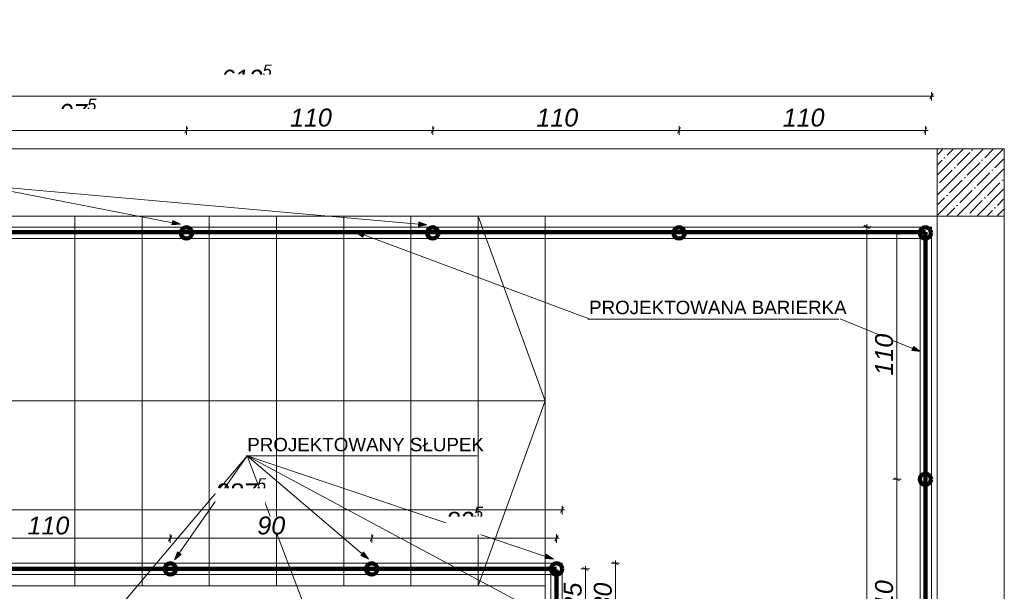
# Model space of a CAD drawing. Header units: centimetres. Extents: x 8226 to 9893, y -1051 to 949.
# Tile 13 of 18: x 8502 to 8942, y 276 to 531. Entities that reach past the tile are written whole.
import ezdxf

# ---------------------------------------------------------------- set-up
doc = ezdxf.new("R2010")
doc.units = ezdxf.units.CM
doc.header["$LTSCALE"] = 0.1
doc.header["$MEASUREMENT"] = 0
doc.linetypes.add('Wipeout_Contour', pattern=[1000, 0, -1000])
for name, color, linetype in [('3_linii 2D .K_IR', 7, 'Continuous'), ('3_opisy.K_IR', 7, 'Continuous'), ('3_wypełnienia.K_IR', 7, 'Continuous'), ('5_wymiary.K_IR', 7, 'Continuous')]:
    doc.layers.add(name, color=color, linetype=linetype)
doc.styles.add('GENERATED_STYLE_1', font='txt')
doc.styles.add('GENERATED_STYLE_2', font='txt')
doc.dimstyles.new('GENERATED_STYLE__1', dxfattribs={"dimtxt": 8, "dimasz": 1.835749, "dimexe": 0.18, "dimexo": 2, "dimgap": 0.09, "dimtad": 1, "dimtih": 1, "dimtoh": 1, "dimdec": 0, "dimzin": 0, "dimdsep": 46, "dimtxsty": 'GENERATED_STYLE_1', "dimblk": 'ARROWHEAD_2', "dimblk1": 'ARROWHEAD_2', "dimblk2": 'ARROWHEAD_2', "dimcen": 0.09, "dimclrd": 7, "dimclre": 7, "dimclrt": 7, "dimadec": 1, "dimazin": 0, "dimtfac": 1, "dimtdec": 4, "dimtmove": 0, "dimatfit": 3, "dimfxl": 1, "dimtolj": 1, "dimtzin": 0, "dimarcsym": 0})
doc.dimstyles.new('GENERATED_STYLE__2', dxfattribs={"dimtxt": 8, "dimasz": 1.835749, "dimexe": 0.18, "dimexo": 2, "dimgap": 0.09, "dimtad": 1, "dimdec": 0, "dimzin": 0, "dimdsep": 46, "dimtxsty": 'GENERATED_STYLE_1', "dimblk": 'ARROWHEAD_2', "dimblk1": 'ARROWHEAD_2', "dimblk2": 'ARROWHEAD_2', "dimcen": 0.09, "dimclrd": 7, "dimclre": 7, "dimclrt": 7, "dimadec": 1, "dimazin": 0, "dimtfac": 1, "dimtdec": 4, "dimtmove": 0, "dimatfit": 3, "dimfxl": 1, "dimtolj": 1, "dimtzin": 0, "dimarcsym": 0})

# ---------------------------------------------------------------- blocks, each defined once
blk = doc.blocks.new('Linia_23_2', base_point=(8756.38, 397.33))
at = {"layer": '3_linii 2D .K_IR', "linetype": 'Continuous', "lineweight": 0, "true_color": 0x000000}
blk.add_hatch(color=18, dxfattribs=at).paths.add_polyline_path([(8652.24, 436.05), (8655.39, 433.81), (8656.09, 435.68)])
at = {"layer": '3_linii 2D .K_IR', "color": 7, "linetype": 'Continuous', "lineweight": 0}
for p, q in [((8652.24, 436.05), (8656.09, 435.68)), ((8652.24, 436.05), (8655.39, 433.81)), ((8656.09, 435.68), (8655.39, 433.81)), ((8756.38, 397.33), (8655.74, 434.75))]:
    blk.add_line(p, q, dxfattribs=at)
blk = doc.blocks.new('Linia_24_2', base_point=(8868.45, 397.33))
at = {"layer": '3_linii 2D .K_IR', "linetype": 'Continuous', "lineweight": 0, "true_color": 0x000000}
blk.add_hatch(color=18, dxfattribs=at).paths.add_polyline_path([(8904.3, 382.64), (8901.23, 384.98), (8900.47, 383.13)])
at = {"layer": '3_linii 2D .K_IR', "color": 7, "linetype": 'Continuous', "lineweight": 0}
for p, q in [((8868.45, 397.33), (8900.85, 384.05)), ((8900.47, 383.13), (8901.23, 384.98)), ((8904.3, 382.64), (8900.47, 383.13)), ((8904.3, 382.64), (8901.23, 384.98))]:
    blk.add_line(p, q, dxfattribs=at)
blk = doc.blocks.new('Linia_25_2', base_point=(8483.63, 456.99))
at = {"layer": '3_linii 2D .K_IR', "linetype": 'Continuous', "lineweight": 0, "true_color": 0x000000}
blk.add_hatch(color=18, dxfattribs=at).paths.add_polyline_path([(8573.98, 439.48), (8570.51, 441.17), (8570.13, 439.2)])
at = {"layer": '3_linii 2D .K_IR', "color": 7, "linetype": 'Continuous', "lineweight": 0}
for p, q in [((8483.63, 456.99), (8570.32, 440.19)), ((8570.13, 439.2), (8570.51, 441.17)), ((8573.98, 439.48), (8570.51, 441.17)), ((8573.98, 439.48), (8570.13, 439.2))]:
    blk.add_line(p, q, dxfattribs=at)
blk = doc.blocks.new('Linia_29_2', base_point=(8483.63, 456.99))
at = {"layer": '3_linii 2D .K_IR', "linetype": 'Continuous', "lineweight": 0, "true_color": 0x000000}
blk.add_hatch(color=18, dxfattribs=at).paths.add_polyline_path([(8683.95, 439.22), (8680.32, 440.55), (8680.14, 438.56)])
at = {"layer": '3_linii 2D .K_IR', "color": 7, "linetype": 'Continuous', "lineweight": 0}
for p, q in [((8483.63, 456.99), (8680.23, 439.55)), ((8680.14, 438.56), (8680.32, 440.55)), ((8683.95, 439.22), (8680.32, 440.55)), ((8683.95, 439.22), (8680.14, 438.56))]:
    blk.add_line(p, q, dxfattribs=at)
blk = doc.blocks.new('Linia_44_2', base_point=(8603.73, 336.11))
at = {"layer": '3_linii 2D .K_IR', "linetype": 'Continuous', "lineweight": 0, "true_color": 0x000000}
blk.add_hatch(color=18, dxfattribs=at).paths.add_polyline_path([(8571.26, 289.65), (8574.22, 292.13), (8572.58, 293.28)])
at = {"layer": '3_linii 2D .K_IR', "color": 7, "linetype": 'Continuous', "lineweight": 0}
for p, q in [((8603.73, 336.11), (8573.4, 292.7)), ((8571.26, 289.65), (8572.58, 293.28)), ((8571.26, 289.65), (8574.22, 292.13)), ((8572.58, 293.28), (8574.22, 292.13))]:
    blk.add_line(p, q, dxfattribs=at)
blk = doc.blocks.new('Linia_45_2', base_point=(8603.73, 336.11))
at = {"layer": '3_linii 2D .K_IR', "linetype": 'Continuous', "lineweight": 0, "true_color": 0x000000}
blk.add_hatch(color=18, dxfattribs=at).paths.add_polyline_path([(8543.26, 264.56), (8546.44, 266.77), (8544.91, 268.06)])
at = {"layer": '3_linii 2D .K_IR', "color": 7, "linetype": 'Continuous', "lineweight": 0}
for p, q in [((8603.73, 336.11), (8545.67, 267.41)), ((8543.26, 264.56), (8544.91, 268.06)), ((8543.26, 264.56), (8546.44, 266.77)), ((8544.91, 268.06), (8546.44, 266.77))]:
    blk.add_line(p, q, dxfattribs=at)
blk = doc.blocks.new('Linia_46_2', base_point=(8603.73, 336.11))
at = {"layer": '3_linii 2D .K_IR', "linetype": 'Continuous', "lineweight": 0, "true_color": 0x000000}
blk.add_hatch(color=18, dxfattribs=at).paths.add_polyline_path([(8630.79, 265.09), (8630.4, 268.94), (8628.53, 268.23)])
at = {"layer": '3_linii 2D .K_IR', "color": 7, "linetype": 'Continuous', "lineweight": 0}
for p, q in [((8603.73, 336.11), (8629.47, 268.58)), ((8628.53, 268.23), (8630.4, 268.94)), ((8630.79, 265.09), (8628.53, 268.23)), ((8630.79, 265.09), (8630.4, 268.94))]:
    blk.add_line(p, q, dxfattribs=at)
blk = doc.blocks.new('Linia_47_2', base_point=(8603.73, 336.11))
at = {"layer": '3_linii 2D .K_IR', "linetype": 'Continuous', "lineweight": 0, "true_color": 0x000000}
blk.add_hatch(color=18, dxfattribs=at).paths.add_polyline_path([(8657.91, 289.96), (8655.71, 293.14), (8654.42, 291.62)])
at = {"layer": '3_linii 2D .K_IR', "color": 7, "linetype": 'Continuous', "lineweight": 0}
for p, q in [((8603.73, 336.11), (8655.07, 292.38)), ((8654.42, 291.62), (8655.71, 293.14)), ((8657.91, 289.96), (8654.42, 291.62)), ((8657.91, 289.96), (8655.71, 293.14))]:
    blk.add_line(p, q, dxfattribs=at)
blk = doc.blocks.new('Linia_48_2', base_point=(8603.73, 336.11))
at = {"layer": '3_linii 2D .K_IR', "linetype": 'Continuous', "lineweight": 0, "true_color": 0x000000}
blk.add_hatch(color=18, dxfattribs=at).paths.add_polyline_path([(8740.45, 290.06), (8737.24, 292.2), (8736.6, 290.3)])
at = {"layer": '3_linii 2D .K_IR', "color": 7, "linetype": 'Continuous', "lineweight": 0}
for p, q in [((8603.73, 336.11), (8736.92, 291.25)), ((8736.6, 290.3), (8737.24, 292.2)), ((8740.45, 290.06), (8736.6, 290.3)), ((8740.45, 290.06), (8737.24, 292.2))]:
    blk.add_line(p, q, dxfattribs=at)
blk = doc.blocks.new('Linia_49_2', base_point=(8603.73, 336.11))
at = {"layer": '3_linii 2D .K_IR', "linetype": 'Continuous', "lineweight": 0, "true_color": 0x000000}
blk.add_hatch(color=18, dxfattribs=at).paths.add_polyline_path([(8738.69, 263.74), (8735.88, 266.39), (8734.93, 264.62)])
at = {"layer": '3_linii 2D .K_IR', "color": 7, "linetype": 'Continuous', "lineweight": 0}
for p, q in [((8603.73, 336.11), (8735.4, 265.5)), ((8734.93, 264.62), (8735.88, 266.39)), ((8738.69, 263.74), (8734.93, 264.62)), ((8738.69, 263.74), (8735.88, 266.39))]:
    blk.add_line(p, q, dxfattribs=at)
blk = doc.blocks.new('*D131')
at = {"layer": '5_wymiary.K_IR', "color": 7, "linetype": 'Continuous', "lineweight": 0}
for p, q in [((8479.91, 482.64), (8478.51, 480.22)), ((8479.21, 479.43), (8479.21, 483.24)), ((8479.21, 481.43), (8576.58, 481.43)), ((8577.28, 482.64), (8575.89, 480.22)), ((8576.58, 479.43), (8576.58, 483.24))]:
    blk.add_line(p, q, dxfattribs=at)
at = {"layer": '5_wymiary.K_IR', "color": 7, "lineweight": 0, "insert": (8519.82, 482.9), "char_height": 8, "attachment_point": 7, "style": 'GENERATED_STYLE_1'}
blk.add_mtext('\\A1;{\\pql;\\fArial|b0|i1|c238|p38;97\\fArial|b0|i1|c238|p38;\\A1{\\H.66x;\\S5^  ;}}', dxfattribs=at)
at = {"color": 254, "linetype": 'Wipeout_Contour', "lineweight": 0, "ltscale": 34167.173369}
blk.add_wipeout([(8519.82, 483.03), (8535.97, 483.03), (8535.97, 491.03), (8519.82, 491.03)], dxfattribs=at).dxf.layer = '5_wymiary.K_IR'
blk = doc.blocks.new('ARROWHEAD_2')
at = {"color": 0, "linetype": 'Continuous', "lineweight": 0}
for p, q in [((0, 0), (-1, 0)), ((-0.38, -0.66), (0.38, 0.66))]:
    blk.add_line(p, q, dxfattribs=at)
blk = doc.blocks.new('*D132')
at = {"layer": '5_wymiary.K_IR', "color": 7, "linetype": 'Continuous', "lineweight": 0}
for p, q in [((8577.28, 482.64), (8575.89, 480.22)), ((8576.58, 479.43), (8576.58, 483.24)), ((8576.58, 481.43), (8686.58, 481.43)), ((8687.28, 482.64), (8685.89, 480.22)), ((8686.58, 479.43), (8686.58, 483.24))]:
    blk.add_line(p, q, dxfattribs=at)
at = {"color": 254, "linetype": 'Wipeout_Contour', "lineweight": 0, "ltscale": 34581.254556}
blk.add_wipeout([(8622.88, 483.03), (8640.29, 483.03), (8640.29, 491.03), (8622.88, 491.03)], dxfattribs=at).dxf.layer = '5_wymiary.K_IR'
at = {"layer": '5_wymiary.K_IR', "color": 7, "lineweight": 0, "insert": (8622.88, 483.03), "char_height": 8, "attachment_point": 7, "style": 'GENERATED_STYLE_1'}
blk.add_mtext('\\A1;{\\pql;\\fArial|b0|i1|c238|p38;110}', dxfattribs=at)
blk = doc.blocks.new('*D133')
at = {"layer": '5_wymiary.K_IR', "color": 7, "linetype": 'Continuous', "lineweight": 0}
for p, q in [((8687.28, 482.64), (8685.89, 480.22)), ((8686.58, 479.43), (8686.58, 483.24)), ((8686.58, 481.43), (8796.58, 481.43)), ((8797.28, 482.64), (8795.89, 480.22)), ((8796.58, 479.43), (8796.58, 483.24))]:
    blk.add_line(p, q, dxfattribs=at)
at = {"color": 254, "linetype": 'Wipeout_Contour', "lineweight": 0, "ltscale": 35020.564538}
blk.add_wipeout([(8732.88, 483.03), (8750.29, 483.03), (8750.29, 491.03), (8732.88, 491.03)], dxfattribs=at).dxf.layer = '5_wymiary.K_IR'
at = {"layer": '5_wymiary.K_IR', "color": 7, "lineweight": 0, "insert": (8732.88, 483.03), "char_height": 8, "attachment_point": 7, "style": 'GENERATED_STYLE_1'}
blk.add_mtext('\\A1;{\\pql;\\fArial|b0|i1|c238|p38;110}', dxfattribs=at)
blk = doc.blocks.new('*D134')
at = {"layer": '5_wymiary.K_IR', "color": 7, "linetype": 'Continuous', "lineweight": 0}
for p, q in [((8797.28, 482.64), (8795.89, 480.22)), ((8796.58, 479.43), (8796.58, 483.24)), ((8796.58, 481.43), (8906.58, 481.43)), ((8905.89, 480.22), (8907.28, 482.64)), ((8906.58, 479.43), (8906.58, 483.24)), ((8906.58, 481.43), (8907.76, 481.43))]:
    blk.add_line(p, q, dxfattribs=at)
at = {"color": 254, "linetype": 'Wipeout_Contour', "lineweight": 0, "ltscale": 35459.891632}
blk.add_wipeout([(8842.88, 483.03), (8860.29, 483.03), (8860.29, 491.03), (8842.88, 491.03)], dxfattribs=at).dxf.layer = '5_wymiary.K_IR'
at = {"layer": '5_wymiary.K_IR', "color": 7, "lineweight": 0, "insert": (8842.88, 483.03), "char_height": 8, "attachment_point": 7, "style": 'GENERATED_STYLE_1'}
blk.add_mtext('\\A1;{\\pql;\\fArial|b0|i1|c238|p38;110}', dxfattribs=at)
blk = doc.blocks.new('*D135')
at = {"layer": '5_wymiary.K_IR', "color": 7, "linetype": 'Continuous', "lineweight": 0}
for p, q in [((8297.5, 497.89), (8296.11, 495.47)), ((8296.8, 494.68), (8296.8, 498.49)), ((8908.61, 495.47), (8910, 497.89)), ((8909.3, 494.68), (8909.3, 498.49)), ((8295.62, 496.68), (8296.8, 496.68)), ((8296.8, 496.68), (8909.3, 496.68)), ((8909.3, 496.68), (8910.49, 496.68))]:
    blk.add_line(p, q, dxfattribs=at)
at = {"layer": '5_wymiary.K_IR', "color": 7, "lineweight": 0, "insert": (8591.94, 498.15), "char_height": 8, "attachment_point": 7, "style": 'GENERATED_STYLE_1'}
blk.add_mtext('\\A1;{\\pql;\\fArial|b0|i1|c238|p38;612\\fArial|b0|i1|c238|p38;\\A1{\\H.66x;\\S5^  ;}}', dxfattribs=at)
at = {"color": 254, "linetype": 'Wipeout_Contour', "lineweight": 0, "ltscale": 34470.82147}
blk.add_wipeout([(8591.94, 498.28), (8614.16, 498.28), (8614.16, 506.28), (8591.94, 506.28)], dxfattribs=at).dxf.layer = '5_wymiary.K_IR'
blk = doc.blocks.new('*D152')
at = {"layer": '5_wymiary.K_IR', "color": 7, "linetype": 'Continuous', "lineweight": 0}
for p, q in [((8895.82, 325.67), (8892.01, 325.67)), ((8892.61, 326.37), (8895.03, 324.97)), ((8893.82, 215.67), (8893.82, 325.67)), ((8895.82, 215.67), (8892.01, 215.67)), ((8892.61, 216.37), (8895.03, 214.97))]:
    blk.add_line(p, q, dxfattribs=at)
at = {"color": 254, "linetype": 'Wipeout_Contour', "lineweight": 0, "ltscale": 35569.382365}
blk.add_wipeout([(8892.22, 261.97), (8892.22, 279.37), (8884.22, 279.37), (8884.22, 261.97)], dxfattribs=at).dxf.layer = '5_wymiary.K_IR'
at = {"layer": '5_wymiary.K_IR', "color": 7, "lineweight": 0, "insert": (8892.22, 261.97), "char_height": 8, "attachment_point": 7, "rotation": 90, "style": 'GENERATED_STYLE_1'}
blk.add_mtext('\\A1;{\\pql;\\fArial|b0|i1|c238|p38;110}', dxfattribs=at)
blk = doc.blocks.new('*D153')
at = {"layer": '5_wymiary.K_IR', "color": 7, "linetype": 'Continuous', "lineweight": 0}
for p, q in [((8895.82, 435.67), (8892.01, 435.67)), ((8895.03, 434.97), (8892.61, 436.37)), ((8893.82, 435.67), (8893.82, 436.85)), ((8893.82, 325.67), (8893.82, 435.67)), ((8895.82, 325.67), (8892.01, 325.67)), ((8892.61, 326.37), (8895.03, 324.97))]:
    blk.add_line(p, q, dxfattribs=at)
at = {"color": 254, "linetype": 'Wipeout_Contour', "lineweight": 0, "ltscale": 35585.493084}
blk.add_wipeout([(8892.22, 371.97), (8892.22, 389.37), (8884.22, 389.37), (8884.22, 371.97)], dxfattribs=at).dxf.layer = '5_wymiary.K_IR'
at = {"layer": '5_wymiary.K_IR', "color": 7, "lineweight": 0, "insert": (8892.22, 371.97), "char_height": 8, "attachment_point": 7, "rotation": 90, "style": 'GENERATED_STYLE_1'}
blk.add_mtext('\\A1;{\\pql;\\fArial|b0|i1|c238|p38;110}', dxfattribs=at)
blk = doc.blocks.new('*D154')
at = {"layer": '5_wymiary.K_IR', "color": 7, "linetype": 'Continuous', "lineweight": 0}
for p, q in [((8882.38, 438.36), (8878.57, 438.36)), ((8881.59, 437.66), (8879.17, 439.06)), ((8880.38, 438.36), (8880.38, 439.54)), ((8880.38, 63.36), (8880.38, 438.36)), ((8882.38, 63.36), (8878.57, 63.36)), ((8879.17, 64.06), (8881.59, 62.66)), ((8880.38, 62.18), (8880.38, 63.36))]:
    blk.add_line(p, q, dxfattribs=at)
at = {"color": 254, "linetype": 'Wipeout_Contour', "lineweight": 0, "ltscale": 35513.326576}
blk.add_wipeout([(8878.78, 241.75), (8878.78, 259.97), (8870.78, 259.97), (8870.78, 241.75)], dxfattribs=at).dxf.layer = '5_wymiary.K_IR'
at = {"layer": '5_wymiary.K_IR', "color": 7, "lineweight": 0, "insert": (8878.78, 241.75), "char_height": 8, "attachment_point": 7, "rotation": 90, "style": 'GENERATED_STYLE_1'}
blk.add_mtext('\\A1;{\\pql;\\fArial|b0|i1|c238|p38;375}', dxfattribs=at)
blk = doc.blocks.new('*D158')
at = {"layer": '5_wymiary.K_IR', "color": 7, "linetype": 'Continuous', "lineweight": 0}
for p, q in [((8458.15, 299.32), (8459.33, 299.32)), ((8460.03, 300.53), (8458.63, 298.11)), ((8459.33, 297.32), (8459.33, 301.13)), ((8459.33, 299.32), (8569.33, 299.32)), ((8570.03, 300.53), (8568.63, 298.11)), ((8569.33, 297.32), (8569.33, 301.13))]:
    blk.add_line(p, q, dxfattribs=at)
at = {"color": 254, "linetype": 'Wipeout_Contour', "lineweight": 0, "ltscale": 34079.155203}
blk.add_wipeout([(8505.63, 300.92), (8523.03, 300.92), (8523.03, 308.92), (8505.63, 308.92)], dxfattribs=at).dxf.layer = '5_wymiary.K_IR'
at = {"layer": '5_wymiary.K_IR', "color": 7, "lineweight": 0, "insert": (8505.63, 300.92), "char_height": 8, "attachment_point": 7, "style": 'GENERATED_STYLE_1'}
blk.add_mtext('\\A1;{\\pql;\\fArial|b0|i1|c238|p38;110}', dxfattribs=at)
blk = doc.blocks.new('*D159')
at = {"layer": '5_wymiary.K_IR', "color": 7, "linetype": 'Continuous', "lineweight": 0}
for p, q in [((8570.03, 300.53), (8568.63, 298.11)), ((8569.33, 297.32), (8569.33, 301.13)), ((8569.33, 299.32), (8659.33, 299.32)), ((8660.03, 300.53), (8658.63, 298.11)), ((8659.33, 297.32), (8659.33, 301.13))]:
    blk.add_line(p, q, dxfattribs=at)
at = {"color": 254, "linetype": 'Wipeout_Contour', "lineweight": 0, "ltscale": 34478.901877}
blk.add_wipeout([(8608.26, 300.92), (8620.4, 300.92), (8620.4, 308.92), (8608.26, 308.92)], dxfattribs=at).dxf.layer = '5_wymiary.K_IR'
at = {"layer": '5_wymiary.K_IR', "color": 7, "lineweight": 0, "insert": (8608.26, 300.92), "char_height": 8, "attachment_point": 7, "style": 'GENERATED_STYLE_1'}
blk.add_mtext('\\A1;{\\pql;\\fArial|b0|i1|c238|p38;90}', dxfattribs=at)
blk = doc.blocks.new('*D160')
at = {"layer": '5_wymiary.K_IR', "color": 7, "linetype": 'Continuous', "lineweight": 0}
for p, q in [((8660.03, 300.53), (8658.63, 298.11)), ((8659.33, 297.32), (8659.33, 301.13)), ((8659.33, 299.32), (8741.84, 299.32)), ((8741.14, 298.11), (8742.54, 300.53)), ((8741.84, 297.32), (8741.84, 301.13)), ((8741.84, 299.32), (8743.02, 299.32))]:
    blk.add_line(p, q, dxfattribs=at)
at = {"layer": '5_wymiary.K_IR', "color": 7, "lineweight": 0, "insert": (8692.51, 300.79), "char_height": 8, "attachment_point": 7, "style": 'GENERATED_STYLE_1'}
blk.add_mtext('\\A1;{\\pql;\\fArial|b0|i1|c238|p38;82\\fArial|b0|i1|c238|p38;\\A1{\\H.66x;\\S5^  ;}}', dxfattribs=at)
at = {"color": 254, "linetype": 'Wipeout_Contour', "lineweight": 0, "ltscale": 34823.70493}
blk.add_wipeout([(8692.51, 300.92), (8708.66, 300.92), (8708.66, 308.92), (8692.51, 308.92)], dxfattribs=at).dxf.layer = '5_wymiary.K_IR'
blk = doc.blocks.new('*D161')
at = {"layer": '5_wymiary.K_IR', "color": 7, "linetype": 'Continuous', "lineweight": 0}
for p, q in [((8460.03, 246.87), (8458.63, 244.46)), ((8459.33, 243.85), (8459.33, 247.66)), ((8542.54, 246.87), (8541.14, 244.46)), ((8541.84, 243.85), (8541.84, 247.66)), ((8458.15, 245.66), (8459.33, 245.66)), ((8459.33, 245.66), (8541.84, 245.66))]:
    blk.add_line(p, q, dxfattribs=at)
at = {"layer": '5_wymiary.K_IR', "color": 7, "lineweight": 0, "insert": (8492.51, 247.13), "char_height": 8, "attachment_point": 7, "style": 'GENERATED_STYLE_1'}
blk.add_mtext('\\A1;{\\pql;\\fArial|b0|i1|c238|p38;82\\fArial|b0|i1|c238|p38;\\A1{\\H.66x;\\S5^  ;}}', dxfattribs=at)
at = {"color": 254, "linetype": 'Wipeout_Contour', "lineweight": 0, "ltscale": 34017.189508}
blk.add_wipeout([(8492.51, 247.26), (8508.66, 247.26), (8508.66, 255.26), (8492.51, 255.26)], dxfattribs=at).dxf.layer = '5_wymiary.K_IR'
blk = doc.blocks.new('*D164')
at = {"layer": '5_wymiary.K_IR', "color": 7, "linetype": 'Continuous', "lineweight": 0}
for p, q in [((8755.97, 284.95), (8753.56, 286.35)), ((8754.77, 285.65), (8754.77, 286.83)), ((8756.58, 285.65), (8752.77, 285.65)), ((8754.77, 260.64), (8754.77, 285.65)), ((8756.58, 260.64), (8752.77, 260.64)), ((8753.56, 261.34), (8755.97, 259.94)), ((8754.77, 259.46), (8754.77, 260.64))]:
    blk.add_line(p, q, dxfattribs=at)
at = {"color": 254, "linetype": 'Wipeout_Contour', "lineweight": 0, "ltscale": 35013.721962}
blk.add_wipeout([(8753.17, 267.07), (8753.17, 279.22), (8745.17, 279.22), (8745.17, 267.07)], dxfattribs=at).dxf.layer = '5_wymiary.K_IR'
at = {"layer": '5_wymiary.K_IR', "color": 7, "lineweight": 0, "insert": (8753.17, 267.07), "char_height": 8, "attachment_point": 7, "rotation": 90, "style": 'GENERATED_STYLE_1'}
blk.add_mtext('\\A1;{\\pql;\\fArial|b0|i1|c238|p38;25}', dxfattribs=at)
blk = doc.blocks.new('*D166')
at = {"layer": '5_wymiary.K_IR', "color": 7, "linetype": 'Continuous', "lineweight": 0}
for p, q in [((8457.5, 313.21), (8456.11, 310.8)), ((8456.8, 310.01), (8456.8, 313.82)), ((8743.61, 310.8), (8745, 313.21)), ((8744.3, 310.01), (8744.3, 313.82)), ((8455.62, 312.01), (8456.8, 312.01)), ((8456.8, 312.01), (8744.3, 312.01)), ((8744.3, 312.01), (8745.49, 312.01))]:
    blk.add_line(p, q, dxfattribs=at)
at = {"layer": '5_wymiary.K_IR', "color": 7, "lineweight": 0, "insert": (8589.44, 313.47), "char_height": 8, "attachment_point": 7, "style": 'GENERATED_STYLE_1'}
blk.add_mtext('\\A1;{\\pql;\\fArial|b0|i1|c238|p38;287\\fArial|b0|i1|c238|p38;\\A1{\\H.66x;\\S5^  ;}}', dxfattribs=at)
at = {"color": 254, "linetype": 'Wipeout_Contour', "lineweight": 0, "ltscale": 34425.671599}
blk.add_wipeout([(8589.44, 313.61), (8611.66, 313.61), (8611.66, 321.61), (8589.44, 321.61)], dxfattribs=at).dxf.layer = '5_wymiary.K_IR'
blk = doc.blocks.new('*D167')
at = {"layer": '5_wymiary.K_IR', "color": 7, "linetype": 'Continuous', "lineweight": 0}
for p, q in [((8770.04, 288.17), (8766.22, 288.17)), ((8769.43, 287.48), (8767.02, 288.87)), ((8768.22, 288.17), (8768.22, 289.36)), ((8768.22, 258.17), (8768.22, 288.17)), ((8770.04, 258.17), (8766.22, 258.17)), ((8767.02, 258.87), (8769.43, 257.47)), ((8768.22, 256.99), (8768.22, 258.17))]:
    blk.add_line(p, q, dxfattribs=at)
at = {"color": 254, "linetype": 'Wipeout_Contour', "lineweight": 0, "ltscale": 35067.533479}
blk.add_wipeout([(8766.62, 267.1), (8766.62, 279.24), (8758.62, 279.24), (8758.62, 267.1)], dxfattribs=at).dxf.layer = '5_wymiary.K_IR'
at = {"layer": '5_wymiary.K_IR', "color": 7, "lineweight": 0, "insert": (8766.62, 267.1), "char_height": 8, "attachment_point": 7, "rotation": 90, "style": 'GENERATED_STYLE_1'}
blk.add_mtext('\\A1;{\\pql;\\fArial|b0|i1|c238|p38;30}', dxfattribs=at)

msp = doc.modelspace()

# ---------------------------------------------------------------- hatches: boundary and pattern name
at = {"layer": '3_wypełnienia.K_IR', "linetype": 'Continuous', "lineweight": 0}
h = msp.add_hatch(dxfattribs=at)
h.set_pattern_fill('Generated_Pattern_50_0002', style=0, pattern_type=2)
h.set_pattern_definition([(45, (0, 0), (-4.490128, 4.490128), []), (45, (4.49, 2e-15), (-4.490128, 4.490128), [7.9375, -1.5875, 0, -1.5875])])
h.paths.add_polyline_path([(8912.15, 472.82), (8912.15, 443.47), (8941.48, 443.47), (8941.48, 472.82)])

# ---------------------------------------------------------------- linework, layer by layer
at = {"layer": '3_linii 2D .K_IR', "color": 190, "linetype": 'Continuous', "lineweight": 200}
for p, q in [((8906.58, 436.05), (8299.18, 436.05)), ((8906.58, 65.84), (8906.58, 436.05)), ((8459.33, 285.65), (8741.84, 285.65)), ((8741.84, 285.29), (8741.84, 260.64))]:
    msp.add_line(p, q, dxfattribs=at)
at = {"layer": '3_linii 2D .K_IR', "color": 7, "linetype": 'Continuous', "lineweight": 0}
for p, q in [((8755.89, 397.16), (8867.97, 397.16)), ((8706.41, 336.11), (8603.22, 336.11))]:
    msp.add_line(p, q, dxfattribs=at)
for points in [[(8291.8, 473.17), (8911.8, 473.17), (8911.8, 443.17), (8291.8, 443.17)], [(8941.8, 473.17), (8911.8, 473.17), (8911.8, 443.17), (8941.8, 443.17)], [(8706.8, 278.17), (8706.8, 443.17), (8736.8, 360.67)], [(8941.8, 443.17), (8911.8, 443.17), (8911.8, 103.17), (8941.8, 103.17)], [(8746.8, 70.67), (8746.8, 113.17), (8301.8, 113.17), (8301.8, 433.17), (8909.3, 433.17), (8909.3, 438.17), (8296.8, 438.17), (8296.8, 108.17), (8741.8, 108.17), (8741.8, 70.67)], [(8744.3, 258.17), (8456.8, 258.17), (8456.8, 288.17), (8744.3, 288.17)], [(8461.8, 283.17), (8739.3, 283.17), (8739.3, 263.17), (8461.8, 263.17)]]:
    msp.add_lwpolyline(points, close=True, dxfattribs=at)
for points in [[(8261.8, 73.17), (8261.8, -76.9), (8941.8, -76.9), (8941.8, 73.17), (8911.8, 73.17), (8911.8, 443.17), (8291.8, 443.17), (8291.8, 73.17), (8736.8, 73.17), (8736.8, 268.17), (8466.8, 268.17), (8466.8, 278.17), (8736.8, 278.17), (8736.8, 268.17)], [(8526.8, 443.17), (8526.8, 278.17)], [(8556.8, 278.17), (8556.8, 443.17)], [(8586.8, 278.17), (8586.8, 443.17)], [(8616.8, 443.17), (8616.8, 278.17)], [(8646.8, 443.17), (8646.8, 278.17)], [(8676.8, 278.17), (8676.8, 443.17)], [(8736.8, 278.17), (8736.8, 443.17)], [(8909.3, 438.36), (8909.3, 68.36), (8939.3, 68.36), (8939.3, -79.21), (8934.3, -79.21), (8934.3, 63.36), (8904.3, 63.36), (8904.3, 438.17), (8909.3, 438.17)], [(8736.8, 185.67), (8384.3, 185.67), (8384.3, 360.67), (8496.8, 360.67), (8508.35, 360.67)], [(8736.8, 360.67), (8507.45, 360.67)]]:
    msp.add_lwpolyline(points, dxfattribs=at)
at = {"layer": '3_linii 2D .K_IR', "color": 6, "linetype": 'Continuous', "lineweight": 200}
for centre in [(8576.58, 435.67), (8686.58, 435.67), (8796.58, 435.67), (8906.58, 435.67), (8906.58, 325.67), (8569.33, 285.65), (8659.33, 285.65), (8741.84, 285.65)]:
    msp.add_circle(centre, 2.5, dxfattribs=at)

# ---------------------------------------------------------------- block references
at = {"layer": '3_linii 2D .K_IR', "color": 7, "linetype": 'Continuous', "lineweight": 0}
for name, p in [('Linia_25_2', (8483.63, 456.99)), ('Linia_29_2', (8483.63, 456.99)), ('Linia_23_2', (8756.38, 397.33)), ('Linia_24_2', (8868.45, 397.33)), ('Linia_45_2', (8603.73, 336.11)), ('Linia_44_2', (8603.73, 336.11)), ('Linia_46_2', (8603.73, 336.11)), ('Linia_47_2', (8603.73, 336.11)), ('Linia_48_2', (8603.73, 336.11)), ('Linia_49_2', (8603.73, 336.11))]:
    msp.add_blockref(name, p, dxfattribs=at)

# ---------------------------------------------------------------- texts
at = {"layer": '3_opisy.K_IR', "color": 7, "linetype": 'Continuous', "lineweight": 0, "insert": (8756.38, 399.29), "char_height": 6, "attachment_point": 7, "style": 'GENERATED_STYLE_2'}
msp.add_mtext('\\A1;{\\pql;\\fArial|b0|i0|c238|p38;PROJEKTOWANA BARIERKA}', dxfattribs=at)

# ---------------------------------------------------------------- next in the draw order: dimensions: what is measured, and where the dimension line sits
at = {"layer": '5_wymiary.K_IR', "color": 7, "linetype": 'Continuous', "lineweight": 0}
for base, p1, p2, picture, middle in [((8576.58, 481.43), (8479.21, 435.67), (8576.58, 435.67), '*D131', (8536.73, 487.03)), ((8569.33, 299.32), (8459.33, 285.65), (8569.33, 285.65), '*D158', (8514.77, 304.92)), ((8541.84, 245.66), (8459.33, 258.99), (8541.84, 258.99), '*D161', (8509.41, 251.26))]:
    dim = msp.add_linear_dim(base=base, p1=p1, p2=p2, dimstyle='GENERATED_STYLE__1', dxfattribs=at)
    dim.commit()
    dim.dimension.update_dxf_attribs({"geometry": picture, "text_midpoint": middle, "dimtype": 160})
dim = msp.add_linear_dim(base=(8893.82, 325.67), p1=(8906.58, 215.67), p2=(8906.58, 325.67), angle=90, dimstyle='GENERATED_STYLE__2', dxfattribs=at)
dim.commit()
dim.dimension.update_dxf_attribs({"geometry": '*D152', "text_midpoint": (8888.22, 271.11), "dimtype": 160, "text_rotation": 90})

# ---------------------------------------------------------------- next in the draw order: dimensions: what is measured, and where the dimension line sits
for base, p1, p2, picture, middle in [((8686.58, 481.43), (8576.58, 435.67), (8686.58, 435.67), '*D132', (8632.03, 487.03)), ((8659.33, 299.32), (8569.33, 285.65), (8659.33, 285.65), '*D159', (8614.36, 304.92))]:
    dim = msp.add_linear_dim(base=base, p1=p1, p2=p2, dimstyle='GENERATED_STYLE__1', dxfattribs=at)
    dim.commit()
    dim.dimension.update_dxf_attribs({"geometry": picture, "text_midpoint": middle, "dimtype": 160})

# ---------------------------------------------------------------- next in the draw order: dimensions: what is measured, and where the dimension line sits
for base, p1, p2, picture, middle in [((8796.58, 481.43), (8686.58, 435.67), (8796.58, 435.67), '*D133', (8742.03, 487.03)), ((8741.84, 299.32), (8659.33, 285.65), (8741.84, 285.65), '*D160', (8709.41, 304.92))]:
    dim = msp.add_linear_dim(base=base, p1=p1, p2=p2, dimstyle='GENERATED_STYLE__1', dxfattribs=at)
    dim.commit()
    dim.dimension.update_dxf_attribs({"geometry": picture, "text_midpoint": middle, "dimtype": 160})

# ---------------------------------------------------------------- next in the draw order: dimensions: what is measured, and where the dimension line sits
for base, p1, p2, picture, middle in [((8906.58, 481.43), (8796.58, 435.67), (8906.58, 435.67), '*D134', (8852.03, 487.03)), ((8744.30463096, 312.00553823), (8456.80463096, 291.77526135), (8744.30463096, 291.77526135), '*D166', (8609.39789016, 317.6055382))]:
    dim = msp.add_linear_dim(base=base, p1=p1, p2=p2, dimstyle='GENERATED_STYLE__1', dxfattribs=at)
    dim.commit()
    dim.dimension.update_dxf_attribs({"geometry": picture, "text_midpoint": middle, "dimtype": 160})
dim = msp.add_linear_dim(base=(8754.77, 285.65), p1=(8741.84, 260.64), p2=(8741.84, 285.65), angle=90, dimstyle='GENERATED_STYLE__2', dxfattribs=at)
dim.commit()
dim.dimension.update_dxf_attribs({"geometry": '*D164', "text_midpoint": (8749.17, 273.17), "dimtype": 160, "text_rotation": 90})

# ---------------------------------------------------------------- next in the draw order: texts
at = {"layer": '3_opisy.K_IR', "color": 7, "linetype": 'Continuous', "lineweight": 0, "insert": (8603.73, 338.07), "char_height": 6, "attachment_point": 7, "style": 'GENERATED_STYLE_2'}
msp.add_mtext('\\A1;{\\pql;\\fArial|b0|i0|c238|p38;PROJEKTOWANY SŁUPEK}', dxfattribs=at)

# ---------------------------------------------------------------- next in the draw order: dimensions: what is measured, and where the dimension line sits
at = {"layer": '5_wymiary.K_IR', "color": 7, "linetype": 'Continuous', "lineweight": 0}
dim = msp.add_linear_dim(base=(8909.3044, 496.6778), p1=(8296.8046, 441.2563), p2=(8909.3044, 441.445), dimstyle='GENERATED_STYLE__1', dxfattribs=at)
dim.commit()
dim.dimension.update_dxf_attribs({"geometry": '*D135', "text_midpoint": (8611.8978, 502.2778), "dimtype": 160})
for base, p1, p2, picture, middle in [((8893.82, 435.67), (8906.58, 325.67), (8906.58, 435.67), '*D153', (8888.22, 381.11)), ((8768.22, 288.17), (8747.94, 258.17), (8747.94, 288.17), '*D167', (8762.62, 273.2))]:
    dim = msp.add_linear_dim(base=base, p1=p1, p2=p2, angle=90, dimstyle='GENERATED_STYLE__2', dxfattribs=at)
    dim.commit()
    dim.dimension.update_dxf_attribs({"geometry": picture, "text_midpoint": middle, "dimtype": 160, "text_rotation": 90})

# ---------------------------------------------------------------- next in the draw order: dimensions: what is measured, and where the dimension line sits
dim = msp.add_linear_dim(base=(8880.38, 438.36), p1=(8902.84, 63.36), p2=(8907.84, 438.36), angle=90, dimstyle='GENERATED_STYLE__2', dxfattribs=at)
dim.commit()
dim.dimension.update_dxf_attribs({"geometry": '*D154', "text_midpoint": (8874.78, 250.9), "dimtype": 160, "text_rotation": 90})

doc.saveas('drawing.dxf')
